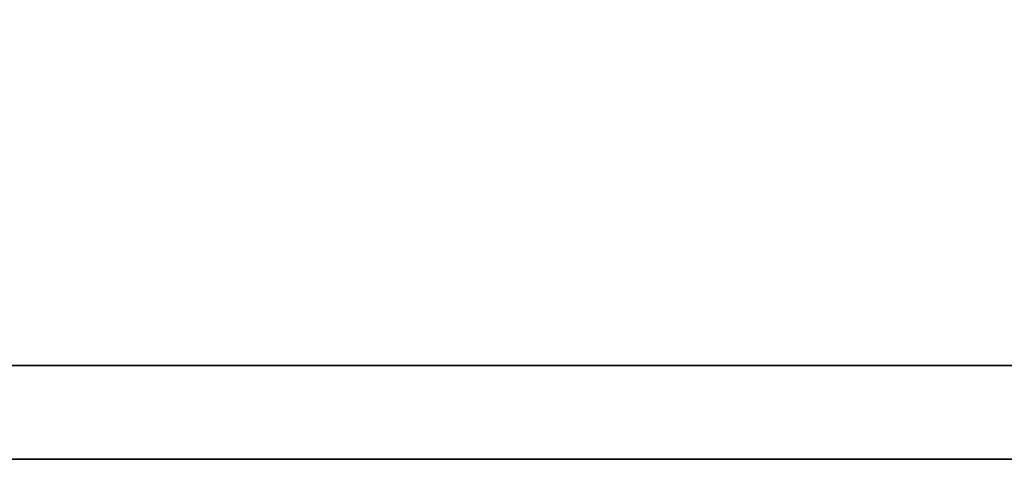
# Model space of a CAD drawing. Header units: millimetres. Extents: x 206 to 363, y 470 to 558.
# Tile 22 of 46: x 324.087 to 324.925, y 514.506 to 514.88. Entities that reach past the tile are written whole.
import ezdxf

# ---------------------------------------------------------------- set-up
doc = ezdxf.new("R2010")
doc.units = ezdxf.units.MM
doc.header["$LTSCALE"] = 0.1
doc.layers.add('DIM', color=4, linetype='CONTINUOUS')
doc.layers.add('layer 1', color=7, linetype='CONTINUOUS')

# ---------------------------------------------------------------- blocks, each defined once
blk = doc.blocks.new('TBI MOTION logo(完整正式版)')
at = {"layer": 'layer 1', "color": 22, "lineweight": 35}
blk.add_open_spline([(75.90875, -9.47875), (75.90875, -9.47875), (75.90875, -12.28625), (75.90875, -12.28625), (75.90875, -12.28625), (75.90875, -12.28625), (75.90875, -12.47875), (75.90875, -12.47875), (75.90875, -12.47875), (75.90875, -12.47875), (75.71625, -12.47875), (75.71625, -12.47875), (75.71625, -12.47875), (75.71625, -12.47875), (-88.32875, -12.47875), (-88.32875, -12.47875), (-88.32875, -12.47875), (-88.32875, -12.47875), (-88.32875, -13.29375), (-88.32875, -13.29375), (-88.32875, -13.29375), (-88.32875, -13.29375), (82.89125, -13.29375), (82.89125, -13.29375), (82.89125, -13.29375), (82.89125, -13.29375), (75.90875, -9.47875), (75.90875, -9.47875)], degree=3, knots=[0, 0, 0, 0, 0.1428571, 0.1428571, 0.1428571, 0.1428572, 0.2857143, 0.2857143, 0.2857143, 0.2857143, 0.4285714, 0.4285714, 0.4285714, 0.4285714, 0.5714286, 0.5714286, 0.5714286, 0.5714286, 0.7142857, 0.7142857, 0.7142857, 0.7142857, 0.8571429, 0.8571429, 0.8571429, 0.8571429, 1, 1, 1, 1], dxfattribs=at)

msp = doc.modelspace()

# ---------------------------------------------------------------- block references
at = {"layer": 'DIM', "color": 7, "xscale": 0.0980771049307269, "yscale": 0.0980771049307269, "zscale": 0.0980771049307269}
msp.add_blockref('TBI MOTION logo(完整正式版)', (331.28224, 515.80975), dxfattribs=at)

doc.saveas('drawing.dxf')
